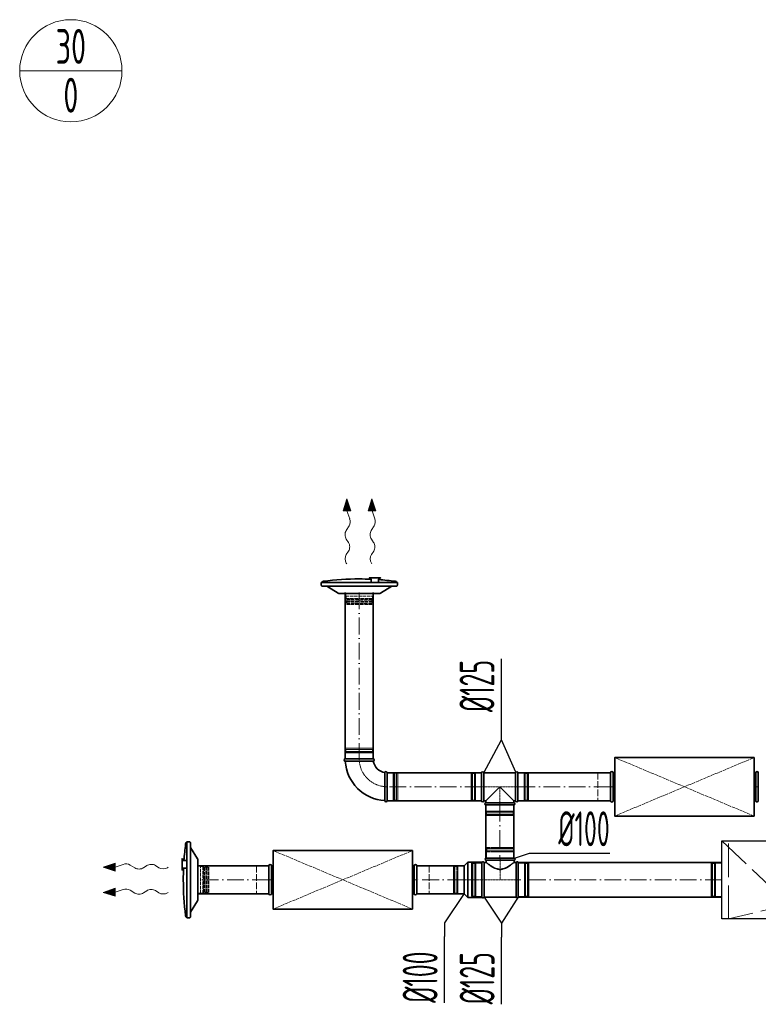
# Model space of a CAD drawing. Header units: millimetres. Extents: x -20688 to 44066, y -7315 to 67290.
# Tile 28 of 75: x 31182 to 33831, y -4136 to -603. Entities that reach past the tile are written whole.
import ezdxf
from ezdxf.enums import TextEntityAlignment as Align

# ---------------------------------------------------------------- set-up
doc = ezdxf.new("R2010")
doc.units = ezdxf.units.MM
for name, pattern in [('ACAD_ISO02W100', [15, 12, -3]), ('ACAD_ISO10W100', [18, 12, -3, 0, -3]), ('phl_thick', [0])]:
    doc.linetypes.add(name, pattern=pattern)
for name, color, linetype, lineweight in [('VZT_01 SUP (PŘÍVOD) - OBRYS', 5, 'Continuous', 35), ('VZT_02 SUP (PŘÍVOD) - OSA', 5, 'ACAD_ISO10W100', 5), ('VZT_21 ZAŘÍZENÍ - OBRYS', 1, 'Continuous', 30), ('VZT_22 ZAŘÍZENÍ - DETAIL', 8, 'Continuous', 5), ('VZT_30 DISTRIBUČNÍ PRVKY - OBRYS', 1, 'Continuous', 35), ('VZT_35 TLUMIČE HLUKU - OBRYS', 1, 'Continuous', 35), ('VZT_36 TLUMIČE HLUKU - OSA', 1, 'ACAD_ISO10W100', 5), ('VZT_37 TLUMIČE HLUKU - DETAIL', 8, 'ACAD_ISO02W100', 5), ('VZT_52 POPIS - DISTRIBUCE', 7, 'Continuous', 5), ('VZT_60_KOTY - DIMENZE', 7, 'Continuous', 5)]:
    doc.layers.add(name, color=color, linetype=linetype, lineweight=lineweight)
for name, color, linetype, lineweight, plot in [('VZT_03 SUP (PŘÍVOD) - NETISK', 8, 'ACAD_ISO02W100', 5, False), ('VZT_07 ETA (ODVOD) - NETISK', 8, 'ACAD_ISO02W100', 5, False), ('VZT_34 DISTRIBUČNÍ PRVKY - NETISK', 8, 'ACAD_ISO02W100', 5, False), ('VZT_39 TLUMIČE HLUKU - NETISK', 8, 'ACAD_ISO02W100', 5, False)]:
    doc.layers.add(name, color=color, linetype=linetype, lineweight=lineweight, plot=plot)
doc.styles.add('EVORA_125', font='isocp.shx', dxfattribs={"width": 0.6, "height": 125})
doc.styles.add('JS', font='isocp.shx', dxfattribs={"width": 0.6, "height": 125})

msp = doc.modelspace()

# ---------------------------------------------------------------- linework, layer by layer
at = {"color": 0, "lineweight": 13}
for p, q in [((32354.8, -2322.2), (32341.4, -2365.4)), ((32369.3, -2365), (32354.8, -2322.2)), ((32444.8, -2322.2), (32431.4, -2365.4)), ((32459.3, -2365), (32444.8, -2322.2)), ((32341.4, -2365.4), (32355.4, -2365.2)), ((32369.3, -2365), (32355.4, -2365.2)), ((32355.4, -2365.2), (32365.1, -2393.8)), ((32431.4, -2365.4), (32445.4, -2365.2)), ((32459.3, -2365), (32445.4, -2365.2)), ((32445.4, -2365.2), (32455.1, -2393.8)), ((32362.8, -2419.3), (32352.4, -2435.8)), ((32452.8, -2419.3), (32442.4, -2435.8)), ((32352.9, -2466.8), (32360.8, -2478.7)), ((32442.9, -2466.8), (32450.8, -2478.7)), ((32361.2, -2509.7), (32353.1, -2522.6)), ((32451.2, -2509.7), (32443.1, -2522.6)), ((31523.5, -3630), (31480.7, -3644.5)), ((31523.5, -3630), (31523.7, -3644)), ((31523.7, -3644), (31552.4, -3634.2)), ((31577.8, -3636.5), (31594.3, -3646.9)), ((31625.3, -3646.5), (31637.2, -3638.5)), ((31668.2, -3638.1), (31681.1, -3646.3)), ((31480.7, -3644.5), (31523.9, -3657.9)), ((31523.9, -3657.9), (31523.7, -3644)), ((31523.5, -3720), (31480.7, -3734.5)), ((31480.7, -3734.5), (31523.9, -3747.9)), ((31523.5, -3720), (31523.7, -3734)), ((31523.7, -3734), (31552.4, -3724.2)), ((31523.9, -3747.9), (31523.7, -3734)), ((31577.8, -3726.5), (31594.3, -3736.9)), ((31625.3, -3736.5), (31637.2, -3728.5)), ((31668.2, -3728.1), (31681.1, -3736.3))]:
    msp.add_line(p, q, dxfattribs=at)
at = {"lineweight": 13}
for p, q in [((32353, -2552.8), (32354.8, -2555.9)), ((32443, -2552.8), (32444.8, -2555.9)), ((31711.3, -3646.4), (31714.4, -3644.5)), ((31711.3, -3736.4), (31714.4, -3734.5))]:
    msp.add_line(p, q, dxfattribs=at)
at = {"color": 0, "lineweight": 13}
for centre, major_axis, start_param, end_param in [((32353.3, -2403.9), (-0.3, 21.5), 3.908129, 5.191299), ((32443.3, -2403.9), (-0.3, 21.5), 3.908129, 5.191299), ((32362, -2451.2), (-0.3, 21.5), 0.766537, 2.375056), ((32452, -2451.2), (-0.3, 21.5), 0.766537, 2.375056), ((32351.7, -2494.3), (-0.3, 21.5), 3.908129, 5.516649), ((32441.7, -2494.3), (-0.3, 21.5), 3.908129, 5.516649), ((32362.6, -2538), (-0.3, 21.5), 0.766537, 2.320574), ((32452.6, -2538), (-0.3, 21.5), 0.766537, 2.320574), ((31562.4, -3646), (-21.5, -0.3), 3.908129, 5.191299), ((31652.8, -3647.6), (-21.5, -0.3), 3.908129, 5.516649), ((31609.7, -3637.4), (-21.5, -0.3), 0.766537, 2.375056), ((31696.5, -3636.8), (-21.5, -0.3), 0.766537, 2.320574), ((31562.4, -3736), (-21.5, -0.3), 3.908129, 5.191299), ((31609.7, -3727.4), (-21.5, -0.3), 0.766537, 2.375056), ((31652.8, -3737.6), (-21.5, -0.3), 3.908129, 5.516649), ((31696.5, -3726.8), (-21.5, -0.3), 0.766537, 2.320574)]:
    msp.add_ellipse(centre, major_axis=major_axis, ratio=0.625, start_param=start_param, end_param=end_param, dxfattribs=at)
for points in [[(32369.3, -2365), (32341.4, -2365.4), (32354.8, -2322.2)], [(32459.3, -2365), (32431.4, -2365.4), (32444.8, -2322.2)], [(31523.5, -3630), (31523.9, -3657.9), (31480.7, -3644.5)], [(31523.5, -3720), (31523.9, -3747.9), (31480.7, -3734.5)]]:
    msp.add_solid(points, dxfattribs=at)
at = {"layer": 'VZT_01 SUP (PŘÍVOD) - OBRYS'}
for p, q in [((32449.3, -3255.4), (32349.3, -3255.4)), ((32349.3, -3263.4), (32399.5, -3263.4)), ((32499.3, -3405.4), (32499.3, -3305.4)), ((32838.4, -3305.8), (32838.4, -3405.8)), ((32846.4, -3305.8), (32846.4, -3405.8)), ((32846.4, -3305.8), (32960.4, -3305.8)), ((32960.4, -3305.8), (32960.4, -3405.8)), ((32968.4, -3305.8), (32968.4, -3405.8)), ((32491.3, -3405.4), (32491.3, -3355.3)), ((32853.5, -3405.8), (32903.5, -3355.8)), ((32903.5, -3355.8), (32953.5, -3405.8)), ((32846.4, -3405.8), (32853.5, -3405.8)), ((32853.5, -3412.8), (32853.5, -3405.8)), ((32953.5, -3412.8), (32853.5, -3412.8)), ((32953.5, -3420.8), (32853.5, -3420.8)), ((32953.5, -3412.8), (32953.5, -3405.8)), ((32953.5, -3405.8), (32960.4, -3405.8)), ((32775.6, -3639.5), (32789.1, -3626)), ((32789.1, -3626), (32789.1, -3753)), ((32839.6, -3626), (32789.1, -3626)), ((32839.6, -3626), (32839.6, -3753)), ((32839.6, -3627), (32839.6, -3752)), ((32847.3, -3627), (32847.3, -3752)), ((32847.3, -3627), (32854.6, -3627)), ((32954.6, -3611.5), (32854.6, -3611.5)), ((32954.6, -3619.5), (32854.6, -3619.5)), ((32854.6, -3619.5), (32854.6, -3627)), ((32954.6, -3619.5), (32954.6, -3627)), ((32954.6, -3627), (32962, -3627)), ((32962, -3752), (32962, -3627)), ((32969.6, -3627), (32969.6, -3752)), ((32775.6, -3639.5), (32775.6, -3739.5)), ((32775.6, -3739.5), (32789.1, -3753)), ((32839.6, -3753), (32789.1, -3753)), ((32847.3, -3752), (32962, -3752))]:
    msp.add_line(p, q, dxfattribs=at)
for points in [[(32348.8, -3255.4), (32348.8, -2658.6)], [(32448.8, -3255.4), (32448.8, -2658.6)], [(32499.3, -3305.8), (32838.4, -3305.8)], [(32968.4, -3305.8), (33300.7, -3305.8)], [(32499.3, -3405.8), (32838.4, -3405.8)], [(32853.5, -3611.5), (32853.5, -3420.8)], [(32953.5, -3611.5), (32953.5, -3420.8)], [(32968.4, -3405.8), (33300.7, -3405.8)], [(32969.6, -3627), (33699.7, -3627)], [(31820.4, -3639.5), (32075.4, -3639.5)], [(32605.4, -3639.5), (32775.6, -3639.5)], [(31820.4, -3739.5), (32075.4, -3739.5)], [(32605.4, -3739.5), (32775.6, -3739.5)], [(32969.6, -3752), (33699.7, -3752)]]:
    msp.add_lwpolyline(points, dxfattribs=at)
for centre, radius, start, end in [((32349.3, -3259.4), 4, 90, 270), ((32499.3, -3255.4), 150, 183.0572, 266.9428), ((32449.3, -3259.4), 4, 279.1478, 90), ((32499.3, -3255.4), 50, 189.1478, 260.8522), ((32495.3, -3305.4), 4, 0, 170.8522), ((32842.4, -3305.8), 4, 0, 180), ((32964.4, -3305.8), 4, 0, 180), ((32495.3, -3405.4), 4, 180, 0), ((32842.4, -3405.8), 4, 180, 0), ((32853.5, -3416.8), 4, 90, 270), ((32953.5, -3416.8), 4, 270, 90), ((32964.4, -3405.8), 4, 180, 0), ((32843.4, -3628.7), 4.17, 23.4678, 156.5322), ((32854.6, -3615.5), 4, 90, 270), ((32954.6, -3615.5), 4, 270, 90), ((32965.8, -3628.7), 4.17, 23.4678, 156.5322), ((32843.4, -3750.4), 4.17, 203.4678, 336.5322), ((32965.8, -3750.4), 4.17, 203.4678, 336.5322)]:
    msp.add_arc(centre, radius, start, end, dxfattribs=at)
for points, knots in [([(32449.9, -3263.4), (32449.9, -3263.4), (32448.8, -3263.4), (32444.3, -3263.4), (32440.9, -3263.4), (32432, -3263.4), (32426.6, -3263.4), (32414.7, -3263.4), (32408.2, -3263.4), (32400.9, -3263.4), (32400.2, -3263.4), (32399.5, -3263.4)], [157.874915, 157.874915, 157.874915, 157.874915, 176.103874, 176.103874, 195.460379, 195.460379, 215.101284, 215.101284, 234.82164, 234.82164, 237.034743, 237.034743, 237.034743, 237.034743]), ([(32491.3, -3355.3), (32491.3, -3348.9), (32491.3, -3342.6), (32491.3, -3330.6), (32491.3, -3325), (32491.3, -3315.5), (32491.3, -3311.7), (32491.3, -3306.4), (32491.3, -3305), (32491.3, -3304.8), (32491.3, -3304.8), (32491.3, -3304.8)], [78.71119, 78.71119, 78.71119, 78.71119, 97.804615, 97.804615, 117.523893, 117.523893, 137.264303, 137.264303, 156.831737, 156.831737, 157.874915, 157.874915, 157.874915, 157.874915]), ([(32954.6, -3627), (32954.6, -3627), (32954.5, -3627.1), (32954.2, -3627.4), (32953.9, -3627.6), (32953.3, -3628.1), (32952.9, -3628.5), (32951.9, -3629.2), (32951.3, -3629.7), (32950, -3630.7), (32949.2, -3631.3), (32947.7, -3632.5), (32946.8, -3633.1), (32945, -3634.4), (32944, -3635.1), (32942.1, -3636.6), (32941, -3637.3), (32938.9, -3638.8), (32937.7, -3639.5), (32935.3, -3641.1), (32934, -3641.9), (32931.4, -3643.5), (32930, -3644.3), (32927.2, -3645.8), (32925.7, -3646.5), (32921.2, -3648.6), (32918, -3649.9), (32913.1, -3651.1), (32911.4, -3651.5), (32908, -3651.9), (32906.3, -3652), (32902.9, -3652), (32901.2, -3651.9), (32897.8, -3651.5), (32896.2, -3651.1), (32891.2, -3649.9), (32888.1, -3648.6), (32883.5, -3646.5), (32882.1, -3645.8), (32879.2, -3644.3), (32877.9, -3643.5), (32875.2, -3641.9), (32873.9, -3641.1), (32871.5, -3639.5), (32870.4, -3638.8), (32868.2, -3637.3), (32867.2, -3636.6), (32865.2, -3635.1), (32864.2, -3634.4), (32862.4, -3633.1), (32861.6, -3632.5), (32860, -3631.3), (32859.3, -3630.7), (32858, -3629.7), (32857.4, -3629.2), (32856.4, -3628.5), (32856, -3628.1), (32855.3, -3627.6), (32855, -3627.4), (32854.7, -3627.1), (32854.6, -3627), (32854.6, -3627)], [80.753728, 80.753728, 80.753728, 80.753728, 85.721109, 85.721109, 90.68849, 90.68849, 95.655871, 95.655871, 100.623252, 100.623252, 105.590633, 105.590633, 110.558015, 110.558015, 115.525396, 115.525396, 120.492777, 120.492777, 125.619612, 125.619612, 130.746447, 130.746447, 135.873281, 135.873281, 141.000116, 141.000116, 151.253786, 151.253786, 156.38062, 156.38062, 161.507455, 161.507455, 166.63429, 166.63429, 171.761125, 171.761125, 182.014794, 182.014794, 187.141629, 187.141629, 192.268464, 192.268464, 197.395298, 197.395298, 202.522133, 202.522133, 207.489514, 207.489514, 212.456896, 212.456896, 217.424277, 217.424277, 222.391658, 222.391658, 227.359039, 227.359039, 232.32642, 232.32642, 237.293801, 237.293801, 242.261183, 242.261183, 242.261183, 242.261183])]:
    msp.add_open_spline(points, degree=3, knots=knots, dxfattribs=at)
at = {"layer": 'VZT_02 SUP (PŘÍVOD) - OSA', "ltscale": 5}
for points in [[(32398.8, -2658.6), (32398.8, -3255.4)], [(32838.4, -3355.8), (32499.3, -3355.8)], [(33300.7, -3355.8), (32968.4, -3355.8)], [(32903.5, -3420.8), (32903.5, -3611.5)], [(32075.4, -3689.5), (31820.4, -3689.5)], [(32775.6, -3689.5), (32605.4, -3689.5)], [(33699.7, -3689.5), (32969.6, -3689.5)]]:
    msp.add_lwpolyline(points, dxfattribs=at)
at = {"layer": 'VZT_02 SUP (PŘÍVOD) - OSA', "ltscale": 0.3}
msp.add_lwpolyline([(32399.3, -3255.4), (32399.3, -3255.4, 0.414214), (32499.3, -3355.4), (32499.3, -3355.4)], format="xyb", dxfattribs=at)
for points in [[(32838.4, -3355.8), (32968.4, -3355.8)], [(32903.5, -3420.8), (32903.4, -3355.8)], [(32904.6, -3611.5), (32904.6, -3689.5)], [(32839.6, -3689.5), (32775.6, -3689.5)], [(32839.6, -3689.5), (32969.6, -3689.5)]]:
    msp.add_lwpolyline(points, dxfattribs=at)
at = {"layer": 'VZT_03 SUP (PŘÍVOD) - NETISK', "ltscale": 0.4}
for p, q in [((32349.3, -3221.9), (32449.3, -3221.9)), ((32349.3, -3221.9), (32349.3, -3222.4)), ((32349.3, -3222.4), (32449.3, -3222.4)), ((32349.3, -3229.4), (32449.3, -3229.4)), ((32349.3, -3229.4), (32349.3, -3229.9)), ((32349.3, -3229.9), (32449.3, -3229.9)), ((32350.3, -3217.4), (32448.3, -3217.4)), ((32350.3, -3217.4), (32350.3, -3221.4)), ((32350.3, -3221.4), (32448.3, -3221.4)), ((32350.3, -3233.4), (32448.3, -3233.4)), ((32350.3, -3233.4), (32350.3, -3255.4)), ((32351.3, -3221.4), (32351.3, -3221.9)), ((32351.3, -3222.4), (32351.3, -3229.4)), ((32351.3, -3229.9), (32351.3, -3233.4)), ((32447.3, -3221.4), (32447.3, -3221.9)), ((32447.3, -3222.4), (32447.3, -3229.4)), ((32447.3, -3229.9), (32447.3, -3233.4)), ((32448.3, -3217.4), (32448.3, -3221.4)), ((32448.3, -3233.4), (32448.3, -3255.4)), ((32449.3, -3221.9), (32449.3, -3222.4)), ((32449.3, -3229.4), (32449.3, -3229.9)), ((32499.3, -3306.4), (32521.3, -3306.4)), ((32521.3, -3404.4), (32521.3, -3306.4)), ((32521.3, -3307.4), (32524.8, -3307.4)), ((32524.8, -3405.4), (32524.8, -3305.4)), ((32524.8, -3305.4), (32525.3, -3305.4)), ((32525.3, -3405.4), (32525.3, -3305.4)), ((32525.3, -3307.4), (32532.3, -3307.4)), ((32532.3, -3405.4), (32532.3, -3305.4)), ((32532.3, -3305.4), (32532.8, -3305.4)), ((32532.8, -3405.4), (32532.8, -3305.4)), ((32532.8, -3307.4), (32533.3, -3307.4)), ((32533.3, -3404.4), (32533.3, -3306.4)), ((32533.3, -3306.4), (32537.3, -3306.4)), ((32537.3, -3404.4), (32537.3, -3306.4)), ((32800.4, -3306.8), (32800.4, -3404.8)), ((32800.4, -3306.8), (32804.4, -3306.8)), ((32804.4, -3306.8), (32804.4, -3404.8)), ((32804.4, -3307.8), (32804.9, -3307.8)), ((32804.9, -3305.8), (32804.9, -3405.8)), ((32804.9, -3305.8), (32805.4, -3305.8)), ((32805.4, -3305.8), (32805.4, -3405.8)), ((32805.4, -3307.8), (32812.4, -3307.8)), ((32812.4, -3305.8), (32812.4, -3405.8)), ((32812.4, -3305.8), (32812.9, -3305.8)), ((32812.9, -3305.8), (32812.9, -3405.8)), ((32812.9, -3307.8), (32816.4, -3307.8)), ((32816.4, -3306.8), (32816.4, -3404.8)), ((32816.4, -3306.8), (32838.4, -3306.8)), ((32968.4, -3306.8), (32990.4, -3306.8)), ((32990.4, -3306.8), (32990.4, -3404.8)), ((32990.4, -3307.8), (32993.9, -3307.8)), ((32993.9, -3305.8), (32993.9, -3405.8)), ((32993.9, -3305.8), (32994.4, -3305.8)), ((32994.4, -3305.8), (32994.4, -3405.8)), ((32994.4, -3307.8), (33001.4, -3307.8)), ((33001.4, -3305.8), (33001.4, -3405.8)), ((33001.4, -3305.8), (33001.9, -3305.8)), ((33001.9, -3305.8), (33001.9, -3405.8)), ((33001.9, -3307.8), (33002.4, -3307.8)), ((33002.4, -3306.8), (33002.4, -3404.8)), ((33002.4, -3306.8), (33006.4, -3306.8)), ((33006.4, -3306.8), (33006.4, -3404.8)), ((32499.3, -3404.4), (32521.3, -3404.4)), ((32521.3, -3403.4), (32524.8, -3403.4)), ((32524.8, -3405.4), (32525.3, -3405.4)), ((32525.3, -3403.4), (32532.3, -3403.4)), ((32532.3, -3405.4), (32532.8, -3405.4)), ((32532.8, -3403.4), (32533.3, -3403.4)), ((32533.3, -3404.4), (32537.3, -3404.4)), ((32800.4, -3404.8), (32804.4, -3404.8)), ((32804.4, -3403.8), (32804.9, -3403.8)), ((32804.9, -3405.8), (32805.4, -3405.8)), ((32805.4, -3403.8), (32812.4, -3403.8)), ((32812.4, -3405.8), (32812.9, -3405.8)), ((32812.9, -3403.8), (32816.4, -3403.8)), ((32816.4, -3404.8), (32838.4, -3404.8)), ((32854.5, -3420.8), (32854.5, -3442.8)), ((32952.5, -3420.8), (32952.5, -3442.8)), ((32968.4, -3404.8), (32990.4, -3404.8)), ((32990.4, -3403.8), (32993.9, -3403.8)), ((32993.9, -3405.8), (32994.4, -3405.8)), ((32994.4, -3403.8), (33001.4, -3403.8)), ((33001.4, -3405.8), (33001.9, -3405.8)), ((33001.9, -3403.8), (33002.4, -3403.8)), ((33002.4, -3404.8), (33006.4, -3404.8)), ((32953.5, -3446.3), (32853.5, -3446.3)), ((32853.5, -3446.3), (32853.5, -3446.8)), ((32953.5, -3446.8), (32853.5, -3446.8)), ((32953.5, -3453.8), (32853.5, -3453.8)), ((32853.5, -3453.8), (32853.5, -3454.3)), ((32953.5, -3454.3), (32853.5, -3454.3)), ((32952.5, -3442.8), (32854.5, -3442.8)), ((32952.5, -3454.8), (32854.5, -3454.8)), ((32854.5, -3454.8), (32854.5, -3458.8)), ((32952.5, -3458.8), (32854.5, -3458.8)), ((32855.5, -3442.8), (32855.5, -3446.3)), ((32855.5, -3446.8), (32855.5, -3453.8)), ((32855.5, -3454.3), (32855.5, -3454.8)), ((32951.5, -3442.8), (32951.5, -3446.3)), ((32951.5, -3446.8), (32951.5, -3453.8)), ((32951.5, -3454.3), (32951.5, -3454.8)), ((32952.5, -3454.8), (32952.5, -3458.8)), ((32953.5, -3446.3), (32953.5, -3446.8)), ((32953.5, -3453.8), (32953.5, -3454.3)), ((32954.6, -3578), (32854.6, -3578)), ((32854.6, -3578.5), (32854.6, -3578)), ((32954.6, -3578.5), (32854.6, -3578.5)), ((32954.6, -3585.5), (32854.6, -3585.5)), ((32854.6, -3586), (32854.6, -3585.5)), ((32954.6, -3586), (32854.6, -3586)), ((32953.6, -3573.5), (32855.6, -3573.5)), ((32855.6, -3577.5), (32855.6, -3573.5)), ((32953.6, -3577.5), (32855.6, -3577.5)), ((32953.6, -3589.5), (32855.6, -3589.5)), ((32855.6, -3611.5), (32855.6, -3589.5)), ((32856.6, -3578), (32856.6, -3577.5)), ((32856.6, -3585.5), (32856.6, -3578.5)), ((32856.6, -3589.5), (32856.6, -3586)), ((32952.6, -3578), (32952.6, -3577.5)), ((32952.6, -3585.5), (32952.6, -3578.5)), ((32952.6, -3589.5), (32952.6, -3586)), ((32953.6, -3577.5), (32953.6, -3573.5)), ((32953.6, -3611.5), (32953.6, -3589.5)), ((32954.6, -3578.5), (32954.6, -3578)), ((32954.6, -3586), (32954.6, -3585.5)), ((32801.6, -3629.5), (32801.6, -3749.5)), ((32805.6, -3629.5), (32801.6, -3629.5)), ((32805.6, -3629.5), (32805.6, -3749.5)), ((32806.1, -3630.5), (32805.6, -3630.5)), ((32806.1, -3628.5), (32806.1, -3750.5)), ((32806.6, -3628.5), (32806.1, -3628.5)), ((32806.6, -3628.5), (32806.6, -3750.5)), ((32813.6, -3630.5), (32806.6, -3630.5)), ((32813.6, -3628.5), (32813.6, -3750.5)), ((32814.1, -3628.5), (32813.6, -3628.5)), ((32814.1, -3628.5), (32814.1, -3750.5)), ((32817.6, -3630.5), (32814.1, -3630.5)), ((32817.6, -3629.5), (32817.6, -3749.5)), ((32839.6, -3629.5), (32817.6, -3629.5)), ((32991.6, -3629.5), (32969.6, -3629.5)), ((32991.6, -3629.5), (32991.6, -3749.5)), ((32995.1, -3630.5), (32991.6, -3630.5)), ((32995.1, -3628.5), (32995.1, -3750.5)), ((32995.6, -3628.5), (32995.1, -3628.5)), ((32995.6, -3628.5), (32995.6, -3750.5)), ((33002.6, -3630.5), (32995.6, -3630.5)), ((33002.6, -3628.5), (33002.6, -3750.5)), ((33003.1, -3628.5), (33002.6, -3628.5)), ((33003.1, -3628.5), (33003.1, -3750.5)), ((33003.6, -3630.5), (33003.1, -3630.5)), ((33003.6, -3629.5), (33003.6, -3749.5)), ((33007.6, -3629.5), (33003.6, -3629.5)), ((33007.6, -3629.5), (33007.6, -3749.5)), ((32737.6, -3738.5), (32737.6, -3640.5)), ((32737.6, -3640.5), (32741.6, -3640.5)), ((32741.6, -3738.5), (32741.6, -3640.5)), ((32741.6, -3641.5), (32742.1, -3641.5)), ((32742.1, -3739.5), (32742.1, -3639.5)), ((32742.1, -3639.5), (32742.6, -3639.5)), ((32742.6, -3739.5), (32742.6, -3639.5)), ((32742.6, -3641.5), (32749.6, -3641.5)), ((32749.6, -3739.5), (32749.6, -3639.5)), ((32749.6, -3639.5), (32750.1, -3639.5)), ((32750.1, -3739.5), (32750.1, -3639.5)), ((32750.1, -3641.5), (32753.6, -3641.5)), ((32753.6, -3738.5), (32753.6, -3640.5)), ((32753.6, -3640.5), (32775.6, -3640.5)), ((32737.6, -3738.5), (32741.6, -3738.5)), ((32741.6, -3737.5), (32742.1, -3737.5)), ((32742.1, -3739.5), (32742.6, -3739.5)), ((32742.6, -3737.5), (32749.6, -3737.5)), ((32749.6, -3739.5), (32750.1, -3739.5)), ((32750.1, -3737.5), (32753.6, -3737.5)), ((32753.6, -3738.5), (32775.6, -3738.5)), ((32805.6, -3749.5), (32801.6, -3749.5)), ((32806.1, -3748.5), (32805.6, -3748.5)), ((32806.6, -3750.5), (32806.1, -3750.5)), ((32813.6, -3748.5), (32806.6, -3748.5)), ((32814.1, -3750.5), (32813.6, -3750.5)), ((32817.6, -3748.5), (32814.1, -3748.5)), ((32839.6, -3749.5), (32817.6, -3749.5)), ((32991.6, -3749.5), (32969.6, -3749.5)), ((32995.1, -3748.5), (32991.6, -3748.5)), ((32995.6, -3750.5), (32995.1, -3750.5)), ((33002.6, -3748.5), (32995.6, -3748.5)), ((33003.1, -3750.5), (33002.6, -3750.5)), ((33003.6, -3748.5), (33003.1, -3748.5)), ((33007.6, -3749.5), (33003.6, -3749.5))]:
    msp.add_line(p, q, dxfattribs=at)
at = {"layer": 'VZT_07 ETA (ODVOD) - NETISK', "ltscale": 0.4}
for p, q in [((33661.7, -3629.5), (33661.7, -3749.5)), ((33665.7, -3629.5), (33661.7, -3629.5)), ((33665.7, -3629.5), (33665.7, -3749.5)), ((33666.2, -3630.5), (33665.7, -3630.5)), ((33666.2, -3628.5), (33666.2, -3750.5)), ((33666.7, -3628.5), (33666.2, -3628.5)), ((33666.7, -3628.5), (33666.7, -3750.5)), ((33673.7, -3630.5), (33666.7, -3630.5)), ((33673.7, -3628.5), (33673.7, -3750.5)), ((33674.2, -3628.5), (33673.7, -3628.5)), ((33674.2, -3628.5), (33674.2, -3750.5)), ((33677.7, -3630.5), (33674.2, -3630.5)), ((33677.7, -3629.5), (33677.7, -3749.5)), ((33699.7, -3629.5), (33677.7, -3629.5)), ((33665.7, -3749.5), (33661.7, -3749.5)), ((33666.2, -3748.5), (33665.7, -3748.5)), ((33666.7, -3750.5), (33666.2, -3750.5)), ((33673.7, -3748.5), (33666.7, -3748.5)), ((33674.2, -3750.5), (33673.7, -3750.5)), ((33677.7, -3748.5), (33674.2, -3748.5)), ((33699.7, -3749.5), (33677.7, -3749.5))]:
    msp.add_line(p, q, dxfattribs=at)
at = {"layer": 'VZT_21 ZAŘÍZENÍ - OBRYS'}
msp.add_lwpolyline([(33699.7, -3549.5), (35199.7, -3549.5), (35199.7, -3829.5), (33699.7, -3829.5)], close=True, dxfattribs=at)
at = {"layer": 'VZT_22 ZAŘÍZENÍ - DETAIL', "linetype": 'ACAD_ISO02W100', "lineweight": 5, "ltscale": 10}
for points in [[(33699.7, -3549.5), (33897.2, -3736.7), (34715.4, -3549.5)], [(33723.7, -3829.5), (33723.7, -3549.5)], [(34736, -3829.5), (34541.3, -3639.5), (33723.7, -3829.5)]]:
    msp.add_lwpolyline(points, dxfattribs=at)
at = {"layer": 'VZT_30 DISTRIBUČNÍ PRVKY - OBRYS'}
for points in [[(32399.8, -2609.9, 0.0327), (32271.3, -2618.4), (32268.3, -2618.9, 0.36397), (32265.8, -2621.9), (32265.8, -2622.9)], [(32399.8, -2609.9, -0.010645), (32441.8, -2610.8, -0.010645)], [(32469.1, -2622.9), (32469.1, -2610.5, -0.267949), (32469.3, -2610.1), (32475, -2606.8, 0.267949), (32475.2, -2606.4), (32475.2, -2605.8), (32435.6, -2605.8), (32435.6, -2606.4, 0.267949), (32435.8, -2606.8), (32441.6, -2610.1, -0.267949), (32441.8, -2610.5), (32441.8, -2622.9)], [(32469.1, -2612.4, -0.015115), (32528.4, -2618.4), (32531.3, -2618.9, -0.36397), (32533.8, -2621.9), (32533.8, -2622.9)], [(32263.3, -2622.9), (32536.3, -2622.9), (32536.3, -2632.1, -0.414214), (32532.5, -2635.9), (32267.2, -2635.9, -0.414214), (32263.3, -2632.1), (32263.3, -2622.9)], [(32515.9, -2635.9), (32475.5, -2661.3, -0.141374), (32473.5, -2661.9), (32326.1, -2661.9, -0.141374), (32324.1, -2661.3), (32283.7, -2635.9)], [(31770.9, -3620.3, -0.015115), (31776.9, -3561), (31777.4, -3558, -0.36397), (31780.4, -3555.5), (31781.4, -3555.5)], [(31781.4, -3826), (31781.4, -3553), (31790.6, -3553, -0.414214), (31794.4, -3556.9), (31794.4, -3822.2, -0.414214), (31790.6, -3826), (31781.4, -3826)], [(31794.4, -3573.4), (31819.8, -3613.8, -0.141374), (31820.4, -3615.9), (31820.4, -3763.2, -0.141374), (31819.8, -3765.3), (31794.4, -3805.6)], [(31781.4, -3620.3), (31769, -3620.3, -0.267949), (31768.6, -3620.1), (31765.3, -3614.3, 0.267949), (31764.9, -3614.1), (31764.3, -3614.1), (31764.3, -3653.8), (31764.9, -3653.8, 0.267949), (31765.3, -3653.5), (31768.6, -3647.8, -0.267949), (31769, -3647.6), (31781.4, -3647.6)], [(31768.4, -3689.5, -0.010645), (31769.3, -3647.6, -0.010645)], [(31768.4, -3689.5, 0.0327), (31776.9, -3818.1), (31777.4, -3821.1, 0.36397), (31780.4, -3823.5), (31781.4, -3823.5)]]:
    msp.add_lwpolyline(points, format="xyb", dxfattribs=at)
at = {"layer": 'VZT_34 DISTRIBUČNÍ PRVKY - NETISK'}
for points in [[(32351.3, -2661.9), (32351.3, -2671.9), (32448.3, -2671.9), (32448.3, -2661.9)], [(32351.3, -2661.9), (32448.3, -2661.9)], [(32352.3, -2679.8), (32399.8, -2679.8)], [(32354.3, -2682.4), (32399.8, -2682.4)], [(32447.3, -2679.8), (32399.8, -2679.8)], [(32445.4, -2682.4), (32399.8, -2682.4)], [(32356.1, -2698), (32354.7, -2701.9), (32399.8, -2701.9)], [(32355.1, -2697.8), (32399.8, -2697.8)], [(32355.9, -2686.1), (32399.8, -2686.1)], [(32443.7, -2686.1), (32399.8, -2686.1)], [(32444.5, -2697.8), (32399.8, -2697.8)], [(32443.5, -2698), (32445, -2701.9), (32399.8, -2701.9)], [(31820.4, -3738), (31830.4, -3738), (31830.4, -3641), (31820.4, -3641)], [(31820.4, -3738), (31820.4, -3641)], [(31838.3, -3642), (31838.3, -3689.5)], [(31840.9, -3644), (31840.9, -3689.5)], [(31844.6, -3645.6), (31844.6, -3689.5)], [(31856.3, -3644.9), (31856.3, -3689.5)], [(31856.5, -3645.8), (31860.4, -3644.4), (31860.4, -3689.5)], [(31838.3, -3737), (31838.3, -3689.5)], [(31840.9, -3735.1), (31840.9, -3689.5)], [(31844.6, -3733.5), (31844.6, -3689.5)], [(31856.3, -3734.2), (31856.3, -3689.5)], [(31856.5, -3733.3), (31860.4, -3734.7), (31860.4, -3689.5)]]:
    msp.add_lwpolyline(points, dxfattribs=at)
for points in [[(32352.3, -2671.9), (32352.3, -2679.8, 0.291473), (32353.8, -2682.2, 0.291473)], [(32447.3, -2671.9), (32447.3, -2679.8, -0.291473), (32445.8, -2682.2, -0.291473)], [(32347.7, -2691.8), (32353.6, -2690.4, -0.058981), (32354.3, -2690.3), (32399.8, -2690.3)], [(32347.7, -2691.8), (32353.4, -2693.2, 0.060863), (32354.1, -2693.3), (32399.8, -2693.3)], [(32451.9, -2691.8), (32446, -2690.4, 0.058981), (32445.4, -2690.3), (32399.8, -2690.3)], [(32451.9, -2691.8), (32446.2, -2693.2, -0.060863), (32445.6, -2693.3), (32399.8, -2693.3)], [(31850.3, -3637.4), (31848.9, -3643.4, 0.058981), (31848.8, -3644), (31848.8, -3689.5)], [(31850.3, -3637.4), (31851.7, -3643.2, -0.060863), (31851.8, -3643.8), (31851.8, -3689.5)], [(31830.4, -3642), (31838.3, -3642, -0.291473), (31840.7, -3643.6, -0.291473)], [(31850.3, -3741.7), (31848.9, -3735.7, -0.058981), (31848.8, -3735.1), (31848.8, -3689.5)], [(31850.3, -3741.7), (31851.7, -3735.9, 0.060863), (31851.8, -3735.3), (31851.8, -3689.5)], [(31830.4, -3737), (31838.3, -3737, 0.291473), (31840.7, -3735.5, 0.291473)]]:
    msp.add_lwpolyline(points, format="xyb", dxfattribs=at)
for centre, radius, start, end in [((32352.1, -2685.6), 3.88, 353.3265, 62.5007), ((32447.6, -2685.6), 3.88, 117.4993, 186.6735), ((32364.2, -2692.5), 10.5, 142.1622, 210.2824), ((32435.5, -2692.5), 10.5, 329.7176, 37.8378), ((31844.1, -3641.8), 3.88, 207.4993, 276.6735), ((31851, -3653.9), 10.5, 59.7176, 127.8378), ((31844.1, -3737.3), 3.88, 83.3265, 152.5007), ((31851, -3725.2), 10.5, 232.1622, 300.2824)]:
    msp.add_arc(centre, radius, start, end, dxfattribs=at)
at = {"layer": 'VZT_35 TLUMIČE HLUKU - OBRYS'}
for p, q in [((33300.7, -3305.8), (33300.7, -3405.8)), ((33830.7, -3305.8), (33830.7, -3405.8)), ((32075.4, -3639.5), (32075.4, -3739.5)), ((32605.4, -3639.5), (32605.4, -3739.5))]:
    msp.add_line(p, q, dxfattribs=at)
for points in [[(33815.7, -3460.8), (33315.7, -3460.8), (33315.7, -3250.8), (33815.7, -3250.8)], [(32590.4, -3794.5), (32090.4, -3794.5), (32090.4, -3584.5), (32590.4, -3584.5)]]:
    msp.add_lwpolyline(points, close=True, dxfattribs=at)
for points in [[(33309.7, -3305.8), (33309.7, -3405.8)], [(33309.7, -3305.8), (33315.7, -3305.8)], [(33821.7, -3305.8), (33815.7, -3305.8)], [(33821.7, -3305.8), (33821.7, -3405.8)], [(33309.7, -3405.8), (33315.7, -3405.8)], [(33821.7, -3405.8), (33815.7, -3405.8)], [(32084.4, -3639.5), (32084.4, -3739.5)], [(32084.4, -3639.5), (32090.4, -3639.5)], [(32596.4, -3639.5), (32590.4, -3639.5)], [(32596.4, -3639.5), (32596.4, -3739.5)], [(32084.4, -3739.5), (32090.4, -3739.5)], [(32596.4, -3739.5), (32590.4, -3739.5)]]:
    msp.add_lwpolyline(points, dxfattribs=at)
for centre, start, end in [((33305.2, -3305.8), 0, 180), ((33826.2, -3305.8), 0, 180), ((33305.2, -3405.8), 180, 0), ((33826.2, -3405.8), 180, 0), ((32079.9, -3639.5), 0, 180), ((32600.9, -3639.5), 0, 180), ((32079.9, -3739.5), 180, 0), ((32600.9, -3739.5), 180, 0)]:
    msp.add_arc(centre, 4.5, start, end, dxfattribs=at)
at = {"layer": 'VZT_36 TLUMIČE HLUKU - OSA', "ltscale": 5}
for points in [[(33300.7, -3355.8), (33315.7, -3355.8)], [(33830.7, -3355.8), (33815.7, -3355.8)], [(33830.7, -3355.8), (33815.7, -3355.8)], [(33830.7, -3355.8), (33815.7, -3355.8)], [(32075.4, -3689.5), (32090.4, -3689.5)], [(32605.4, -3689.5), (32590.4, -3689.5)], [(32605.4, -3689.5), (32590.4, -3689.5)], [(32605.4, -3689.5), (32590.4, -3689.5)]]:
    msp.add_lwpolyline(points, dxfattribs=at)
at = {"layer": 'VZT_37 TLUMIČE HLUKU - DETAIL', "lineweight": 5}
for points in [[(33815.7, -3460.8), (33315.7, -3250.8)], [(33315.7, -3460.8), (33815.7, -3250.8)], [(32590.4, -3794.5), (32090.4, -3584.5)], [(32090.4, -3794.5), (32590.4, -3584.5)]]:
    msp.add_lwpolyline(points, dxfattribs=at)
at = {"layer": 'VZT_39 TLUMIČE HLUKU - NETISK', "ltscale": 2}
for points in [[(33300.7, -3305.8), (33255.7, -3305.8), (33255.7, -3405.8), (33300.7, -3405.8)], [(32075.4, -3639.5), (32030.4, -3639.5), (32030.4, -3739.5), (32075.4, -3739.5)], [(32605.4, -3639.5), (32650.4, -3639.5), (32650.4, -3739.5), (32605.4, -3739.5)]]:
    msp.add_lwpolyline(points, dxfattribs=at)
at = {"layer": 'VZT_52 POPIS - DISTRIBUCE'}
msp.add_line((31181.7, -786.5), (31548.4, -786.5), dxfattribs=at)
msp.add_circle((31365.1, -786.5), 183.4, dxfattribs=at)
at = {"layer": 'VZT_60_KOTY - DIMENZE', "linetype": 'ByBlock', "lineweight": -2}
for p, q in [((32909.3, -3187.7), (32909.3, -3137.7)), ((33010.3, -3593.9), (33060.3, -3593.9)), ((32705.4, -3843.5), (32705.4, -3893.5)), ((32909.9, -3845.6), (32909.9, -3895.6))]:
    msp.add_line(p, q, dxfattribs=at)
at = {"layer": 'VZT_60_KOTY - DIMENZE', "linetype": 'ByBlock', "lineweight": -2, "elevation": 0}
for points in [[(32909.3, -3137.7), (32909.3, -2897.1)], [(32846.4, -3305.8), (32909.3, -3187.7)], [(32961.1, -3303.3), (32909.3, -3187.7)], [(32956.7, -3612.2), (33010.3, -3593.9)], [(33010.3, -3593.9), (33010.3, -3593.9)], [(33010.3, -3593.9), (33010.3, -3593.9)], [(33060.3, -3593.9), (33297.8, -3593.9)], [(32847.3, -3752), (32909.9, -3845.6)], [(32970.3, -3749.5), (32909.9, -3845.6)], [(32909.9, -3845.6), (32909.9, -3845.6)], [(32909.9, -4136.3), (32909.9, -3895.6)]]:
    msp.add_lwpolyline(points, dxfattribs=at)
at = {"layer": 'VZT_60_KOTY - DIMENZE', "linetype": 'ByBlock', "lineweight": -2}
for points in [[(32775.6, -3738.5), (32705.4, -3843.5)], [(32705.4, -4131.1), (32705.4, -3893.5)]]:
    msp.add_lwpolyline(points, dxfattribs=at)

# ---------------------------------------------------------------- texts
at = {"layer": 'VZT_52 POPIS - DISTRIBUCE', "ltscale": 50, "style": 'JS', "width": 0.7}
for s, p in [('30', (31365.1, -699)), ('0', (31365.1, -874))]:
    msp.add_text(s, height=125, dxfattribs=at).set_placement(p, align=Align.MIDDLE_CENTER)
at = {"layer": 'VZT_60_KOTY - DIMENZE', "linetype": 'phl_thick', "char_height": 125, "attachment_point": 1, "rotation": 90, "style": 'EVORA_125'}
for s, insert in [('%%C125', (32759.3, -3087.7)), ('%%C100', (32555.4, -4131.1)), ('%%C125', (32759.9, -4136.3))]:
    msp.add_mtext(s, dxfattribs=dict(at, insert=insert))
at = {"layer": 'VZT_60_KOTY - DIMENZE', "linetype": 'phl_thick', "insert": (33297.8, -3443.9), "char_height": 125, "attachment_point": 3, "style": 'EVORA_125'}
msp.add_mtext('%%C100', dxfattribs=at)

doc.saveas('drawing.dxf')
